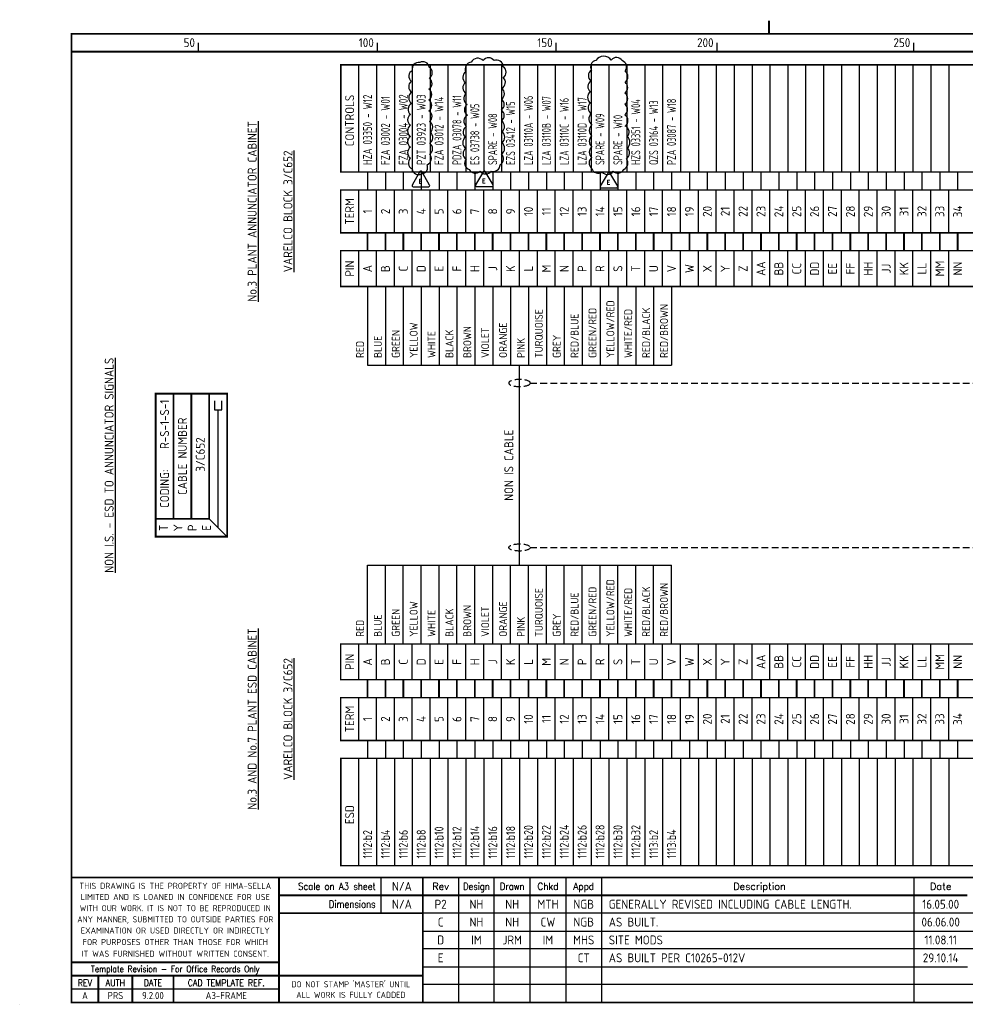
# Model space of a CAD drawing. Extents: x 0 to 408, y 0 to 275.
# Tile 1 of 2: x 0 to 264, y 0 to 275. Entities that reach past the tile are written whole.
import ezdxf
from ezdxf.enums import TextEntityAlignment as Align

# ---------------------------------------------------------------- set-up
doc = ezdxf.new("R2010")
doc.units = 0
doc.header["$LTSCALE"] = 0.25
doc.header["$MEASUREMENT"] = 0
doc.linetypes.add('HIDDEN', pattern=[0.375, 0.25, -0.125])
doc.layers.get('0').update_dxf_attribs({"color": 41, "linetype": 'CONTINUOUS'})
for name, color, linetype in [('00-DRG_FRAME', 12, 'CONTINUOUS'), ('04-OUTLINE', 6, 'CONTINUOUS'), ('203', 7, 'CONTINUOUS'), ('203-TEXT', 2, 'CONTINUOUS')]:
    doc.layers.add(name, color=color, linetype=linetype)
doc.styles.add('ISO', font='iso.shx', dxfattribs={"height": 2.5})
doc.styles.add('ROMAND', font='ROMAND')
doc.styles.add('ROMANS', font='romans.shx', dxfattribs={"width": 0.8})

# ---------------------------------------------------------------- blocks, each defined once
blk = doc.blocks.new('A3-REVA')
at = {"style": 'ISO'}
for tag, p in [('DESIGNED', (292, 31.75)), ('A', (117.7, 26.75)), ('DES', (127.7, 26.75)), ('DRN', (137.7, 26.75)), ('CHKD', (147.7, 26.75)), ('APPD', (157.7, 26.75)), ('DATE', (258, 26.75)), ('DRAWN', (292, 26.75)), ('CHECKED', (292, 21.75)), ('APPD', (292, 16.75)), ('DATE', (292, 11.75))]:
    blk.add_attdef(tag, text='', height=2.5, dxfattribs=at).set_placement(p, align=Align.CENTER)
blk.add_attdef('DESCRIPTION', (164.7, 26.75), '', height=2.5, dxfattribs=at)
blk = doc.blocks.new('A3-CONTRACT')
at = {"style": 'ISO'}
for tag, height, p in [('SCALE', 2.5, (106.86, 31.75)), ('DIMS', 2.5, (106.86, 26.75)), ('CONTRACT', 5, (342, 3)), ('CAD-REF', 2.5, (282, 1.75))]:
    blk.add_attdef(tag, text='', height=height, dxfattribs=at).set_placement(p, align=Align.CENTER)
for tag, p in [('TITLE_2', (303.75, 16.75)), ('TITLE_3', (303.5, 11.75))]:
    blk.add_attdef(tag, p, '', height=2.5, dxfattribs=at)
blk = doc.blocks.new('A3-REVB')
at = {"style": 'ISO'}
for tag, p in [('B', (117.7, 21.75)), ('DES', (127.7, 21.75)), ('DRN', (137.7, 21.75)), ('CHKD', (147.7, 21.75)), ('APPD', (157.7, 21.75)), ('DATE', (258, 21.75))]:
    blk.add_attdef(tag, text='', height=2.5, dxfattribs=at).set_placement(p, align=Align.CENTER)
blk.add_attdef('DESCRIPTION', (164.7, 21.75), '', height=2.5, dxfattribs=at)

msp = doc.modelspace()

# ---------------------------------------------------------------- linework, layer by layer
at = {"layer": '00-DRG_FRAME'}
for p, q in [((50, 266.5), (50, 269)), ((100, 266.5), (100, 269)), ((150, 266.5), (150, 269)), ((195, 266.5), (195, 269)), ((250, 266.5), (250, 269)), ((101.01, 35.5), (101.01, 25.5)), ((122.7, 35.5), (122.7, 0.5)), ((132.7, 0.5), (132.7, 35.5)), ((142.7, 0.5), (142.7, 35.5)), ((152.7, 35.5), (152.7, 0.5)), ((162.7, 35.5), (162.7, 0.5)), ((250, 35.5), (250, 0.5)), ((302, 25.5), (112.7, 25.5)), ((112.7, 20.5), (302, 20.5)), ((302, 15.5), (112.7, 15.5)), ((112.7, 10.5), (265, 10.5)), ((72.5, 4.25), (14.5, 4.25)), ((302, 5.5), (112.7, 5.5)), ((0, 0), (0, 0.03))]:
    msp.add_line(p, q, dxfattribs=at)
at = {"layer": '00-DRG_FRAME', "const_width": 0.5}
for points in [[(209.5, 271.5), (209.5, 275.18)], [(209.5, 271.5), (209.5, 275.18)], [(14.5, 266.5), (404.5, 266.5)], [(404.5, 35.5), (14.5, 35.5)], [(72.5, 0.5), (72.5, 35.5)], [(112.7, 0.5), (112.7, 35.5)], [(265, 30.5), (72.5, 30.5)], [(112.7, 25.5), (72.5, 25.5)], [(14.5, 11.75), (72.5, 11.75)], [(14.5, 8), (72.5, 8)], [(22, 0.5), (22, 8)], [(31.5, 0.5), (31.5, 8)], [(43, 0.5), (43, 8)], [(112.7, 8), (72.5, 8)]]:
    msp.add_lwpolyline(points, dxfattribs=at)
msp.add_lwpolyline([(14.5, 0.5), (404.5, 0.5), (404.5, 271.5), (14.5, 271.5)], close=True, dxfattribs=at)
at = {"layer": '04-OUTLINE'}
for points in [[(126.26, 263.53, 0.520567), (124.71, 260.88, 0.520567), (124.71, 260.88, 0.520567), (124.64, 257.85, 0.520567), (124.64, 257.85, 0.520567), (124.79, 254.74, 0.520567), (124.79, 254.74, 0.520567), (125.08, 251.72, 0.520567), (125.08, 251.72, 0.520567), (125.16, 248.69, 0.520567), (125.16, 248.69, 0.520567), (124.86, 245.59, 0.520567), (124.86, 245.59, 0.520567), (124.64, 242.56, 0.520567), (124.64, 242.56, 0.520567), (124.71, 239.45, 0.520567), (124.71, 239.45, 0.520567), (124.79, 236.43, 0.520567), (124.79, 236.43, 0.520567), (125.67, 233.55, 0.520567), (125.67, 233.55, 0.520567), (128.71, 233.1, 0.520567), (128.71, 233.1, 0.520567), (131.81, 233.1, 0.520567), (131.81, 233.1, 0.520567), (134.33, 234.87, 0.520567), (134.33, 234.87, 0.520567), (134.7, 237.9, 0.520567), (134.7, 237.9, 0.520567), (134.84, 241.01, 0.520567), (134.84, 241.01, 0.520567), (134.84, 244.11, 0.520567), (134.84, 244.11, 0.520567), (134.7, 247.14, 0.520567), (134.7, 247.14, 0.520567), (134.7, 250.16, 0.520567), (134.7, 250.16, 0.520567), (134.7, 253.19, 0.520567), (134.7, 253.19, 0.520567), (134.77, 256.22, 0.520567), (134.77, 256.22, 0.520567), (135.21, 259.25, 0.520567), (135.21, 259.25, 0.520567), (135.21, 262.28, 0.520567), (135.21, 262.28, 0.520567), (132.62, 263.98, 0.520567), (132.62, 263.98, 0.520567), (129.59, 263.98, 0.520567), (129.59, 263.98, 0.520567)], [(161.12, 264.06, 0.520567), (159.86, 261.32, 0.520567), (159.86, 261.32, 0.520567), (159.71, 258.3, 0.520567), (159.71, 258.3, 0.520567), (159.56, 255.27, 0.520567), (159.56, 255.27, 0.520567), (159.56, 252.16, 0.520567), (159.56, 252.16, 0.520567), (159.86, 249.14, 0.520567), (159.86, 249.14, 0.520567), (160.01, 245.96, 0.520567), (160.01, 245.96, 0.520567), (160.01, 242.93, 0.520567), (160.01, 242.93, 0.520567), (160.01, 239.9, 0.520567), (160.01, 239.9, 0.520567), (160.01, 236.87, 0.520567), (160.01, 236.87, 0.520567), (159.93, 233.85, 0.520567), (159.93, 233.85, 0.520567), (162.89, 232.81, 0.520567), (162.89, 232.81, 0.520567), (165.92, 233.03, 0.520567), (165.92, 233.03, 0.520567), (168.88, 233.55, 0.520567), (168.88, 233.55, 0.520567), (169.62, 236.51, 0.520567), (169.62, 236.51, 0.520567), (169.84, 239.61, 0.520567), (169.84, 239.61, 0.520567), (169.84, 242.64, 0.520567), (169.84, 242.64, 0.520567), (169.33, 245.66, 0.520567), (169.33, 245.66, 0.520567), (169.18, 248.77, 0.520567), (169.18, 248.77, 0.520567), (169.18, 251.8, 0.520567), (169.18, 251.8, 0.520567), (169.18, 254.9, 0.520567), (169.18, 254.9, 0.520567), (169.25, 257.93, 0.520567), (169.25, 257.93, 0.520567), (169.25, 261.03, 0.520567), (169.25, 261.03, 0.520567), (168.44, 263.98, 0.520567), (168.44, 263.98, 0.520567), (165.41, 264.13, 0.520567), (165.41, 264.13, 0.520567)], [(111.84, 263.46, 0.520567), (109.77, 261.24, 0.520567), (109.77, 261.24, 0.520567), (109.47, 258.21, 0.520567), (109.47, 258.21, 0.520567), (109.62, 255.18, 0.520567), (109.62, 255.18, 0.520567), (109.54, 252.01, 0.520567), (109.54, 252.01, 0.520567), (109.25, 248.91, 0.520567), (109.25, 248.91, 0.520567), (109.25, 245.88, 0.520567), (109.25, 245.88, 0.520567), (109.25, 242.77, 0.520567), (109.25, 242.77, 0.520567), (109.25, 239.75, 0.520567), (109.25, 239.75, 0.520567), (109.25, 236.72, 0.520567), (109.25, 236.72, 0.520567), (109.69, 233.69, 0.520567), (109.69, 233.69, 0.520567), (112.35, 232.29, 0.520567), (112.35, 232.29, 0.520567), (113.91, 234.87, 0.520567), (113.91, 234.87, 0.520567), (114.65, 237.83, 0.520567), (114.65, 237.83, 0.520567), (114.65, 240.85, 0.520567), (114.65, 240.85, 0.520567), (114.8, 243.88, 0.520567), (114.8, 243.88, 0.520567), (114.57, 246.91, 0.520567), (114.57, 246.91, 0.520567), (114.43, 249.94, 0.520567), (114.43, 249.94, 0.520567), (114.43, 252.97, 0.520567), (114.43, 252.97, 0.520567), (114.43, 256, 0.520567), (114.43, 256, 0.520567), (114.57, 259.02, 0.520567), (114.57, 259.02, 0.520567), (114.5, 262.13, 0.520567), (114.5, 262.13, 0.520567)], [(111.92, 232.92), (109.75, 229.17, 0.57735), (110.02, 228.7), (114.35, 228.7, 0.57735), (114.62, 229.17), (112.46, 232.92, 0.57735)], [(129.63, 232.97), (127.47, 229.22, 0.57735), (127.74, 228.75), (132.07, 228.75, 0.57735), (132.34, 229.22), (130.17, 232.97, 0.57735)], [(164.49, 232.6), (162.32, 228.85, 0.57735), (162.59, 228.39), (166.92, 228.39, 0.57735), (167.19, 228.85), (165.03, 232.6, 0.57735)]]:
    msp.add_lwpolyline(points, format="xyb", close=True, dxfattribs=at)
at = {"layer": '203'}
for p, q in [((89.75, 262.8), (89.75, 232.8)), ((94.75, 262.8), (94.75, 232.8)), ((99.75, 262.8), (99.75, 232.8)), ((104.75, 262.8), (104.75, 232.8)), ((109.75, 262.8), (109.75, 232.8)), ((114.75, 262.8), (114.75, 232.8)), ((119.75, 262.8), (119.75, 232.8)), ((124.75, 262.8), (124.75, 232.8)), ((129.75, 262.8), (129.75, 232.8)), ((134.75, 262.8), (134.75, 232.8)), ((139.75, 262.8), (139.75, 232.8)), ((144.75, 262.8), (144.75, 232.8)), ((149.75, 262.8), (149.75, 232.8)), ((154.75, 262.8), (154.75, 232.8)), ((159.75, 262.8), (159.75, 232.8)), ((164.75, 262.8), (164.75, 232.8)), ((169.75, 262.8), (169.75, 232.8)), ((174.75, 262.8), (174.75, 232.8)), ((179.75, 262.8), (179.75, 232.8)), ((184.75, 262.8), (184.75, 232.8)), ((189.75, 262.8), (189.75, 232.8)), ((194.75, 262.8), (194.75, 232.8)), ((199.75, 262.8), (199.75, 232.8)), ((204.75, 262.8), (204.75, 232.8)), ((209.75, 262.8), (209.75, 232.8)), ((214.75, 262.8), (214.75, 232.8)), ((219.75, 262.8), (219.75, 232.8)), ((224.75, 262.8), (224.75, 232.8)), ((229.75, 262.8), (229.75, 232.8)), ((234.75, 262.8), (234.75, 232.8)), ((239.75, 262.8), (239.75, 232.8)), ((244.75, 262.8), (244.75, 232.8)), ((249.75, 262.8), (249.75, 232.8)), ((254.75, 262.8), (254.75, 232.8)), ((259.75, 262.8), (259.75, 232.8)), ((97.25, 232.8), (97.25, 227.8)), ((102.25, 232.8), (102.25, 227.8)), ((107.25, 232.8), (107.25, 227.8)), ((112.25, 232.8), (112.25, 227.8)), ((117.25, 232.8), (117.25, 227.8)), ((122.25, 232.8), (122.25, 227.8)), ((127.25, 232.8), (127.25, 227.8)), ((132.25, 232.8), (132.25, 227.8)), ((137.25, 232.8), (137.25, 227.8)), ((142.25, 232.8), (142.25, 227.8)), ((147.25, 232.8), (147.25, 227.8)), ((152.25, 232.8), (152.25, 227.8)), ((157.25, 232.8), (157.25, 227.8)), ((162.25, 232.8), (162.25, 227.8)), ((167.25, 232.8), (167.25, 227.8)), ((172.25, 232.8), (172.25, 227.8)), ((177.25, 232.8), (177.25, 227.8)), ((182.25, 232.8), (182.25, 227.8)), ((187.25, 232.8), (187.25, 227.8)), ((192.25, 232.8), (192.25, 227.8)), ((197.25, 232.8), (197.25, 227.8)), ((202.25, 232.8), (202.25, 227.8)), ((207.25, 232.8), (207.25, 227.8)), ((212.25, 232.8), (212.25, 227.8)), ((217.25, 232.8), (217.25, 227.8)), ((222.25, 232.8), (222.25, 227.8)), ((227.25, 232.8), (227.25, 227.8)), ((232.25, 232.8), (232.25, 227.8)), ((237.25, 232.8), (237.25, 227.8)), ((242.25, 232.8), (242.25, 227.8)), ((247.25, 232.8), (247.25, 227.8)), ((252.25, 232.8), (252.25, 227.8)), ((257.25, 232.8), (257.25, 227.8)), ((262.25, 232.8), (262.25, 227.8)), ((89.75, 215.8), (89.75, 227.8)), ((94.75, 227.8), (94.75, 215.8)), ((99.75, 215.8), (99.75, 227.8)), ((104.75, 215.8), (104.75, 227.8)), ((109.75, 215.8), (109.75, 227.8)), ((114.75, 215.8), (114.75, 227.8)), ((119.75, 215.8), (119.75, 227.8)), ((124.75, 215.8), (124.75, 227.8)), ((129.75, 215.8), (129.75, 227.8)), ((134.75, 215.8), (134.75, 227.8)), ((139.75, 215.8), (139.75, 227.8)), ((144.75, 215.8), (144.75, 227.8)), ((149.75, 215.8), (149.75, 227.8)), ((154.75, 215.8), (154.75, 227.8)), ((159.75, 215.8), (159.75, 227.8)), ((164.75, 215.8), (164.75, 227.8)), ((169.75, 215.8), (169.75, 227.8)), ((174.75, 215.8), (174.75, 227.8)), ((179.75, 215.8), (179.75, 227.8)), ((184.75, 215.8), (184.75, 227.8)), ((189.75, 215.8), (189.75, 227.8)), ((194.75, 215.8), (194.75, 227.8)), ((199.75, 215.8), (199.75, 227.8)), ((204.75, 215.8), (204.75, 227.8)), ((209.75, 215.8), (209.75, 227.8)), ((214.75, 215.8), (214.75, 227.8)), ((219.75, 215.8), (219.75, 227.8)), ((224.75, 215.8), (224.75, 227.8)), ((229.75, 215.8), (229.75, 227.8)), ((234.75, 215.8), (234.75, 227.8)), ((239.75, 215.8), (239.75, 227.8)), ((244.75, 215.8), (244.75, 227.8)), ((249.75, 215.8), (249.75, 227.8)), ((254.75, 215.8), (254.75, 227.8)), ((259.75, 215.8), (259.75, 227.8)), ((89.75, 200.8), (89.75, 210.8)), ((94.75, 210.8), (94.75, 200.8)), ((99.75, 200.8), (99.75, 210.8)), ((104.75, 200.8), (104.75, 210.8)), ((109.75, 200.8), (109.75, 210.8)), ((114.75, 200.8), (114.75, 210.8)), ((119.75, 200.8), (119.75, 210.8)), ((124.75, 200.8), (124.75, 210.8)), ((129.75, 200.8), (129.75, 210.8)), ((134.75, 200.8), (134.75, 210.8)), ((139.75, 200.8), (139.75, 210.8)), ((144.75, 200.8), (144.75, 210.8)), ((149.75, 200.8), (149.75, 210.8)), ((154.75, 200.8), (154.75, 210.8)), ((159.75, 200.8), (159.75, 210.8)), ((164.75, 200.8), (164.75, 210.8)), ((169.75, 200.8), (169.75, 210.8)), ((174.75, 200.8), (174.75, 210.8)), ((179.75, 200.8), (179.75, 210.8)), ((184.75, 200.8), (184.75, 210.8)), ((189.75, 200.8), (189.75, 210.8)), ((194.75, 200.8), (194.75, 210.8)), ((199.75, 200.8), (199.75, 210.8)), ((204.75, 200.8), (204.75, 210.8)), ((209.75, 200.8), (209.75, 210.8)), ((214.75, 200.8), (214.75, 210.8)), ((219.75, 200.8), (219.75, 210.8)), ((224.75, 200.8), (224.75, 210.8)), ((229.75, 200.8), (229.75, 210.8)), ((234.75, 200.8), (234.75, 210.8)), ((239.75, 200.8), (239.75, 210.8)), ((244.75, 200.8), (244.75, 210.8)), ((249.75, 200.8), (249.75, 210.8)), ((254.75, 200.8), (254.75, 210.8)), ((259.75, 200.8), (259.75, 210.8)), ((97.25, 200.8), (97.25, 178.8)), ((102.25, 200.8), (102.25, 178.8)), ((107.25, 200.8), (107.25, 178.8)), ((112.25, 200.8), (112.25, 178.8)), ((117.25, 200.8), (117.25, 178.8)), ((122.25, 200.8), (122.25, 178.8)), ((127.25, 200.8), (127.25, 178.8)), ((132.25, 200.8), (132.25, 178.8)), ((137.25, 200.8), (137.25, 178.8)), ((142.25, 200.8), (142.25, 178.8)), ((147.25, 200.8), (147.25, 178.8)), ((152.25, 200.8), (152.25, 178.8)), ((157.25, 200.8), (157.25, 178.8)), ((162.25, 200.8), (162.25, 178.8)), ((167.25, 200.8), (167.25, 178.8)), ((172.25, 200.8), (172.25, 178.8)), ((177.25, 200.8), (177.25, 178.8)), ((182.25, 200.8), (182.25, 178.8)), ((97.25, 178.8), (182.25, 178.8)), ((139.75, 122.8), (139.75, 178.8)), ((54.5, 168.8), (54.5, 166.3)), ((56.5, 166.3), (56.5, 168.8)), ((54.5, 166.3), (56.5, 166.3)), ((55.5, 133.3), (55.5, 166.3)), ((58, 130.8), (53, 135.8)), ((97.25, 122.8), (182.25, 122.8)), ((97.25, 100.8), (97.25, 122.8)), ((102.25, 100.8), (102.25, 122.8)), ((107.25, 100.8), (107.25, 122.8)), ((112.25, 100.8), (112.25, 122.8)), ((117.25, 100.8), (117.25, 122.8)), ((122.25, 100.8), (122.25, 122.8)), ((127.25, 100.8), (127.25, 122.8)), ((132.25, 100.8), (132.25, 122.8)), ((137.25, 100.8), (137.25, 122.8)), ((142.25, 100.8), (142.25, 122.8)), ((147.25, 100.8), (147.25, 122.8)), ((152.25, 100.8), (152.25, 122.8)), ((157.25, 100.8), (157.25, 122.8)), ((162.25, 100.8), (162.25, 122.8)), ((167.25, 100.8), (167.25, 122.8)), ((172.25, 100.8), (172.25, 122.8)), ((177.25, 100.8), (177.25, 122.8)), ((182.25, 100.8), (182.25, 122.8)), ((89.75, 90.8), (89.75, 100.8)), ((94.75, 100.8), (94.75, 90.8)), ((99.75, 90.8), (99.75, 100.8)), ((104.75, 90.8), (104.75, 100.8)), ((109.75, 90.8), (109.75, 100.8)), ((114.75, 90.8), (114.75, 100.8)), ((119.75, 90.8), (119.75, 100.8)), ((124.75, 90.8), (124.75, 100.8)), ((129.75, 90.8), (129.75, 100.8)), ((134.75, 90.8), (134.75, 100.8)), ((139.75, 90.8), (139.75, 100.8)), ((144.75, 90.8), (144.75, 100.8)), ((149.75, 90.8), (149.75, 100.8)), ((154.75, 90.8), (154.75, 100.8)), ((159.75, 90.8), (159.75, 100.8)), ((164.75, 90.8), (164.75, 100.8)), ((169.75, 90.8), (169.75, 100.8)), ((174.75, 90.8), (174.75, 100.8)), ((179.75, 90.8), (179.75, 100.8)), ((184.75, 90.8), (184.75, 100.8)), ((189.75, 90.8), (189.75, 100.8)), ((194.75, 90.8), (194.75, 100.8)), ((199.75, 90.8), (199.75, 100.8)), ((204.75, 90.8), (204.75, 100.8)), ((209.75, 90.8), (209.75, 100.8)), ((214.75, 90.8), (214.75, 100.8)), ((219.75, 90.8), (219.75, 100.8)), ((224.75, 90.8), (224.75, 100.8)), ((229.75, 90.8), (229.75, 100.8)), ((234.75, 90.8), (234.75, 100.8)), ((239.75, 90.8), (239.75, 100.8)), ((244.75, 90.8), (244.75, 100.8)), ((249.75, 90.8), (249.75, 100.8)), ((254.75, 90.8), (254.75, 100.8)), ((259.75, 90.8), (259.75, 100.8)), ((99.75, 73.8), (99.75, 85.8)), ((104.75, 73.8), (104.75, 85.8)), ((109.75, 73.8), (109.75, 85.8)), ((114.75, 73.8), (114.75, 85.8)), ((119.75, 73.8), (119.75, 85.8)), ((124.75, 73.8), (124.75, 85.8)), ((129.75, 73.8), (129.75, 85.8)), ((134.75, 73.8), (134.75, 85.8)), ((139.75, 73.8), (139.75, 85.8)), ((144.75, 73.8), (144.75, 85.8)), ((149.75, 73.8), (149.75, 85.8)), ((154.75, 73.8), (154.75, 85.8)), ((159.75, 73.8), (159.75, 85.8)), ((164.75, 73.8), (164.75, 85.8)), ((169.75, 73.8), (169.75, 85.8)), ((174.75, 73.8), (174.75, 85.8)), ((179.75, 73.8), (179.75, 85.8)), ((184.75, 73.8), (184.75, 85.8)), ((189.75, 73.8), (189.75, 85.8)), ((194.75, 73.8), (194.75, 85.8)), ((199.75, 73.8), (199.75, 85.8)), ((204.75, 73.8), (204.75, 85.8)), ((209.75, 73.8), (209.75, 85.8)), ((214.75, 73.8), (214.75, 85.8)), ((219.75, 73.8), (219.75, 85.8)), ((224.75, 73.8), (224.75, 85.8)), ((229.75, 73.8), (229.75, 85.8)), ((234.75, 73.8), (234.75, 85.8)), ((239.75, 73.8), (239.75, 85.8)), ((244.75, 73.8), (244.75, 85.8)), ((249.75, 73.8), (249.75, 85.8)), ((254.75, 73.8), (254.75, 85.8)), ((259.75, 73.8), (259.75, 85.8)), ((97.25, 73.8), (97.25, 68.8)), ((102.25, 73.8), (102.25, 68.8)), ((107.25, 73.8), (107.25, 68.8)), ((112.25, 73.8), (112.25, 68.8)), ((117.25, 73.8), (117.25, 68.8)), ((122.25, 73.8), (122.25, 68.8)), ((127.25, 73.8), (127.25, 68.8)), ((132.25, 73.8), (132.25, 68.8)), ((137.25, 73.8), (137.25, 68.8)), ((142.25, 73.8), (142.25, 68.8)), ((147.25, 73.8), (147.25, 68.8)), ((152.25, 73.8), (152.25, 68.8)), ((157.25, 73.8), (157.25, 68.8)), ((162.25, 73.8), (162.25, 68.8)), ((167.25, 73.8), (167.25, 68.8)), ((172.25, 73.8), (172.25, 68.8)), ((177.25, 73.8), (177.25, 68.8)), ((182.25, 73.8), (182.25, 68.8)), ((187.25, 73.8), (187.25, 68.8)), ((192.25, 73.8), (192.25, 68.8)), ((197.25, 73.8), (197.25, 68.8)), ((202.25, 73.8), (202.25, 68.8)), ((207.25, 73.8), (207.25, 68.8)), ((212.25, 73.8), (212.25, 68.8)), ((217.25, 73.8), (217.25, 68.8)), ((222.25, 73.8), (222.25, 68.8)), ((227.25, 73.8), (227.25, 68.8)), ((232.25, 73.8), (232.25, 68.8)), ((237.25, 73.8), (237.25, 68.8)), ((242.25, 73.8), (242.25, 68.8)), ((247.25, 73.8), (247.25, 68.8)), ((252.25, 73.8), (252.25, 68.8)), ((257.25, 73.8), (257.25, 68.8)), ((262.25, 73.8), (262.25, 68.8)), ((89.75, 68.8), (89.75, 38.8)), ((94.75, 68.8), (94.75, 38.8)), ((99.75, 68.8), (99.75, 38.8)), ((104.75, 68.8), (104.75, 38.8)), ((109.75, 68.8), (109.75, 38.8)), ((114.75, 68.8), (114.75, 38.8)), ((119.75, 68.8), (119.75, 38.8)), ((124.75, 68.8), (124.75, 38.8)), ((129.75, 68.8), (129.75, 38.8)), ((134.75, 68.8), (134.75, 38.8)), ((139.75, 68.8), (139.75, 38.8)), ((144.75, 68.8), (144.75, 38.8)), ((149.75, 68.8), (149.75, 38.8)), ((154.75, 68.8), (154.75, 38.8)), ((159.75, 68.8), (159.75, 38.8)), ((164.75, 68.8), (164.75, 38.8)), ((169.75, 68.8), (169.75, 38.8)), ((174.75, 68.8), (174.75, 38.8)), ((179.75, 68.8), (179.75, 38.8)), ((184.75, 68.8), (184.75, 38.8)), ((189.75, 68.8), (189.75, 38.8)), ((194.75, 68.8), (194.75, 38.8)), ((199.75, 68.8), (199.75, 38.8)), ((204.75, 68.8), (204.75, 38.8)), ((209.75, 68.8), (209.75, 38.8)), ((214.75, 68.8), (214.75, 38.8)), ((219.75, 68.8), (219.75, 38.8)), ((224.75, 68.8), (224.75, 38.8)), ((229.75, 68.8), (229.75, 38.8)), ((234.75, 68.8), (234.75, 38.8)), ((239.75, 68.8), (239.75, 38.8)), ((244.75, 68.8), (244.75, 38.8)), ((249.75, 68.8), (249.75, 38.8)), ((254.75, 68.8), (254.75, 38.8)), ((259.75, 68.8), (259.75, 38.8))]:
    msp.add_line(p, q, dxfattribs=at)
at = {"layer": '203', "color": 3, "linetype": 'HIDDEN', "ltscale": 30}
for p, q in [((142.75, 173.8), (282.25, 173.8)), ((142.75, 127.8), (282.25, 127.8))]:
    msp.add_line(p, q, dxfattribs=at)
at = {"layer": '203'}
for points, const_width in [([(89.75, 262.8), (89.75, 232.8), (284.75, 232.8), (284.75, 262.8), (89.75, 262.8)], 0.4), ([(94.75, 232.8), (94.75, 262.8)], 0.4), ([(89.75, 227.8), (89.75, 215.8), (284.75, 215.8), (284.75, 227.8), (89.75, 227.8)], 0.4), ([(94.75, 215.8), (94.75, 227.8)], 0.4), ([(97.25, 210.8), (97.25, 215.8)], 0.5), ([(102.25, 210.8), (102.25, 215.8)], 0.5), ([(107.25, 210.8), (107.25, 215.8)], 0.5), ([(112.25, 210.8), (112.25, 215.8)], 0.5), ([(117.25, 210.8), (117.25, 215.8)], 0.5), ([(122.25, 210.8), (122.25, 215.8)], 0.5), ([(127.25, 210.8), (127.25, 215.8)], 0.5), ([(132.25, 210.8), (132.25, 215.8)], 0.5), ([(137.25, 210.8), (137.25, 215.8)], 0.5), ([(142.25, 210.8), (142.25, 215.8)], 0.5), ([(147.25, 210.8), (147.25, 215.8)], 0.5), ([(152.25, 210.8), (152.25, 215.8)], 0.5), ([(157.25, 210.8), (157.25, 215.8)], 0.5), ([(162.25, 210.8), (162.25, 215.8)], 0.5), ([(167.25, 210.8), (167.25, 215.8)], 0.5), ([(172.25, 210.8), (172.25, 215.8)], 0.5), ([(177.25, 210.8), (177.25, 215.8)], 0.5), ([(182.25, 210.8), (182.25, 215.8)], 0.5), ([(187.25, 210.8), (187.25, 215.8)], 0.5), ([(192.25, 210.8), (192.25, 215.8)], 0.5), ([(197.25, 210.8), (197.25, 215.8)], 0.5), ([(202.25, 210.8), (202.25, 215.8)], 0.5), ([(207.25, 210.8), (207.25, 215.8)], 0.5), ([(212.25, 210.8), (212.25, 215.8)], 0.5), ([(217.25, 210.8), (217.25, 215.8)], 0.5), ([(222.25, 210.8), (222.25, 215.8)], 0.5), ([(227.25, 210.8), (227.25, 215.8)], 0.5), ([(232.25, 210.8), (232.25, 215.8)], 0.5), ([(237.25, 210.8), (237.25, 215.8)], 0.5), ([(242.25, 210.8), (242.25, 215.8)], 0.5), ([(247.25, 210.8), (247.25, 215.8)], 0.5), ([(252.25, 210.8), (252.25, 215.8)], 0.5), ([(257.25, 210.8), (257.25, 215.8)], 0.5), ([(262.25, 210.8), (262.25, 215.8)], 0.5), ([(89.75, 210.8), (89.75, 200.8), (284.75, 200.8), (284.75, 210.8), (89.75, 210.8)], 0.4), ([(94.75, 200.8), (94.75, 210.8)], 0.4), ([(38, 135.8), (53, 135.8), (53, 170.8)], 0.5), ([(43, 170.8), (43, 135.8)], 0.5), ([(48, 135.8), (48, 170.8)], 0.5), ([(89.75, 100.8), (89.75, 90.8), (284.75, 90.8), (284.75, 100.8), (89.75, 100.8)], 0.4), ([(94.75, 90.8), (94.75, 100.8)], 0.4), ([(97.25, 85.8), (97.25, 90.8)], 0.5), ([(102.25, 85.8), (102.25, 90.8)], 0.5), ([(107.25, 85.8), (107.25, 90.8)], 0.5), ([(112.25, 85.8), (112.25, 90.8)], 0.5), ([(117.25, 85.8), (117.25, 90.8)], 0.5), ([(122.25, 85.8), (122.25, 90.8)], 0.5), ([(127.25, 85.8), (127.25, 90.8)], 0.5), ([(132.25, 85.8), (132.25, 90.8)], 0.5), ([(137.25, 85.8), (137.25, 90.8)], 0.5), ([(142.25, 85.8), (142.25, 90.8)], 0.5), ([(147.25, 85.8), (147.25, 90.8)], 0.5), ([(152.25, 85.8), (152.25, 90.8)], 0.5), ([(157.25, 85.8), (157.25, 90.8)], 0.5), ([(162.25, 85.8), (162.25, 90.8)], 0.5), ([(167.25, 85.8), (167.25, 90.8)], 0.5), ([(172.25, 85.8), (172.25, 90.8)], 0.5), ([(177.25, 85.8), (177.25, 90.8)], 0.5), ([(182.25, 85.8), (182.25, 90.8)], 0.5), ([(187.25, 85.8), (187.25, 90.8)], 0.5), ([(192.25, 85.8), (192.25, 90.8)], 0.5), ([(197.25, 85.8), (197.25, 90.8)], 0.5), ([(202.25, 85.8), (202.25, 90.8)], 0.5), ([(207.25, 85.8), (207.25, 90.8)], 0.5), ([(212.25, 85.8), (212.25, 90.8)], 0.5), ([(217.25, 85.8), (217.25, 90.8)], 0.5), ([(222.25, 85.8), (222.25, 90.8)], 0.5), ([(227.25, 85.8), (227.25, 90.8)], 0.5), ([(232.25, 85.8), (232.25, 90.8)], 0.5), ([(237.25, 85.8), (237.25, 90.8)], 0.5), ([(237.25, 85.8), (237.25, 90.8)], 0.5), ([(242.25, 85.8), (242.25, 90.8)], 0.5), ([(247.25, 85.8), (247.25, 90.8)], 0.5), ([(252.25, 85.8), (252.25, 90.8)], 0.5), ([(257.25, 85.8), (257.25, 90.8)], 0.5), ([(262.25, 85.8), (262.25, 90.8)], 0.5), ([(89.75, 85.8), (89.75, 73.8), (284.75, 73.8), (284.75, 85.8), (89.75, 85.8)], 0.4), ([(94.75, 73.8), (94.75, 85.8)], 0.4), ([(89.75, 68.8), (89.75, 38.8), (284.75, 38.8), (284.75, 68.8), (89.75, 68.8)], 0.4), ([(94.75, 38.8), (94.75, 68.8)], 0.4)]:
    msp.add_lwpolyline(points, dxfattribs=dict(at, const_width=const_width))
at = {"layer": '203', "const_width": 0.5}
msp.add_lwpolyline([(58, 130.8), (58, 170.8), (38, 170.8), (38, 130.8)], close=True, dxfattribs=at)
at = {"layer": '203', "color": 3, "linetype": 'HIDDEN', "ltscale": 30, "extrusion": (0, 0, -1)}
msp.add_ellipse((139.75, 173.8), major_axis=(3, 0), ratio=0.333333, dxfattribs=at)
at = {"layer": '203', "color": 3, "linetype": 'HIDDEN', "ltscale": 30}
msp.add_ellipse((139.75, 127.8), major_axis=(3, 0), ratio=0.333333, dxfattribs=at)

# ---------------------------------------------------------------- block references
ref = msp.add_blockref('A3-CONTRACT', (0, 0))
ref.add_attrib('SCALE', 'N/A', dxfattribs={"height": 2.5, "style": 'ISO'}).set_placement((106.86, 31.75), align=Align.CENTER)
ref.add_attrib('DIMS', 'N/A', dxfattribs={"height": 2.5, "style": 'ISO'}).set_placement((106.86, 26.75), align=Align.CENTER)
ref.add_attrib('CAD-REF', '10265-P3-SCHEDULE#NH01', dxfattribs={"height": 2, "style": 'ISO'}).set_placement((283.48, 1.75), align=Align.CENTER)
ref.add_attrib('TITLE_2', 'ICI SYNETIX ESD SYSTEM - No.3 AND No.7 PLANTS', (303.75, 16.75), dxfattribs={"height": 2.5, "style": 'ISO'})
ref.add_attrib('TITLE_3', 'FISHER-ROSEMOUNT - P.O. No. 99003994', (303.5, 11.75), dxfattribs={"height": 2.5, "style": 'ISO'})
ref.add_attrib('CONTRACT', 'C10265H/P3', dxfattribs={"height": 5, "style": 'ISO'}).set_placement((342, 3), align=Align.CENTER)
at = {"layer": '203-TEXT'}
ref = msp.add_blockref('A3-REVA', (0, 0), dxfattribs=at)
ref.add_attrib('DESIGNED', 'NH', dxfattribs={"layer": '0', "height": 2.5, "style": 'ISO'}).set_placement((292, 31.75), align=Align.CENTER)
ref.add_attrib('DRAWN', 'NH', dxfattribs={"layer": '0', "height": 2.5, "style": 'ISO'}).set_placement((292, 26.75), align=Align.CENTER)
ref.add_attrib('CHECKED', 'CW', dxfattribs={"layer": '0', "height": 2.5, "style": 'ISO'}).set_placement((292, 21.75), align=Align.CENTER)
ref.add_attrib('APPD', 'NGB', dxfattribs={"layer": '0', "height": 2.5, "style": 'ISO'}).set_placement((292, 16.75), align=Align.CENTER)
ref.add_attrib('A', 'P2', dxfattribs={"layer": '0', "height": 2.5, "style": 'ISO'}).set_placement((117.7, 26.75), align=Align.CENTER)
ref.add_attrib('DES', 'NH', dxfattribs={"layer": '0', "height": 2.5, "style": 'ISO'}).set_placement((127.7, 26.75), align=Align.CENTER)
ref.add_attrib('DRN', 'NH', dxfattribs={"layer": '0', "height": 2.5, "style": 'ISO'}).set_placement((137.7, 26.75), align=Align.CENTER)
ref.add_attrib('CHKD', 'MTH', dxfattribs={"layer": '0', "height": 2.5, "style": 'ISO'}).set_placement((147.7, 26.75), align=Align.CENTER)
ref.add_attrib('APPD', 'NGB', dxfattribs={"layer": '0', "height": 2.5, "style": 'ISO'}).set_placement((157.7, 26.75), align=Align.CENTER)
ref.add_attrib('DESCRIPTION', 'GENERALLY REVISED INCLUDING CABLE LENGTH.', (164.7, 26.75), dxfattribs={"layer": '0', "height": 2.5, "style": 'ISO'})
ref.add_attrib('DATE', '16.05.00', dxfattribs={"layer": '0', "height": 2.5, "style": 'ISO'}).set_placement((257.5, 26.75), align=Align.CENTER)
ref.add_attrib('DATE', '05.04.00', dxfattribs={"layer": '0', "height": 2.5, "style": 'ISO'}).set_placement((292, 11.75), align=Align.CENTER)
ref = msp.add_blockref('A3-REVB', (0, 0), dxfattribs=at)
ref.add_attrib('B', 'C', dxfattribs={"layer": '0', "height": 2.5, "style": 'ISO'}).set_placement((117.7, 21.75), align=Align.CENTER)
ref.add_attrib('DES', 'NH', dxfattribs={"layer": '0', "height": 2.5, "style": 'ISO'}).set_placement((127.7, 21.75), align=Align.CENTER)
ref.add_attrib('DRN', 'NH', dxfattribs={"layer": '0', "height": 2.5, "style": 'ISO'}).set_placement((137.7, 21.75), align=Align.CENTER)
ref.add_attrib('CHKD', 'CW', dxfattribs={"layer": '0', "height": 2.5, "style": 'ISO'}).set_placement((147.7, 21.75), align=Align.CENTER)
ref.add_attrib('APPD', 'NGB', dxfattribs={"layer": '0', "height": 2.5, "style": 'ISO'}).set_placement((157.7, 21.75), align=Align.CENTER)
ref.add_attrib('DESCRIPTION', 'AS BUILT.', (164.7, 21.75), dxfattribs={"layer": '0', "height": 2.5, "style": 'ISO'})
ref.add_attrib('DATE', '06.06.00', dxfattribs={"layer": '0', "height": 2.5, "style": 'ISO'}).set_placement((257.5, 21.75), align=Align.CENTER)
ref = msp.add_blockref('A3-REVB', (0, -5), dxfattribs=at)
ref.add_attrib('B', 'D', dxfattribs={"layer": '0', "height": 2.5, "style": 'ISO'}).set_placement((117.7, 16.75), align=Align.CENTER)
ref.add_attrib('DES', 'IM', dxfattribs={"layer": '0', "height": 2.5, "style": 'ISO'}).set_placement((127.7, 16.75), align=Align.CENTER)
ref.add_attrib('DRN', 'JRM', dxfattribs={"layer": '0', "height": 2.5, "style": 'ISO'}).set_placement((137.7, 16.75), align=Align.CENTER)
ref.add_attrib('CHKD', 'IM', dxfattribs={"layer": '0', "height": 2.5, "style": 'ISO'}).set_placement((147.7, 16.75), align=Align.CENTER)
ref.add_attrib('APPD', 'MHS', dxfattribs={"layer": '0', "height": 2.5, "style": 'ISO'}).set_placement((157.7, 16.75), align=Align.CENTER)
ref.add_attrib('DESCRIPTION', 'SITE MODS', (164.7, 16.75), dxfattribs={"layer": '0', "height": 2.5, "style": 'ISO'})
ref.add_attrib('DATE', '11.08.11', dxfattribs={"layer": '0', "height": 2.5, "style": 'ISO'}).set_placement((257.5, 16.75), align=Align.CENTER)
ref = msp.add_blockref('A3-REVB', (0, -10), dxfattribs=at)
ref.add_attrib('B', 'E', dxfattribs={"layer": '0', "height": 2.5, "style": 'ISO'}).set_placement((117.7, 11.75), align=Align.CENTER)
ref.add_attrib('APPD', 'CT', dxfattribs={"layer": '0', "height": 2.5, "style": 'ISO'}).set_placement((157.7, 11.75), align=Align.CENTER)
ref.add_attrib('DESCRIPTION', 'AS BUILT PER C10265-012V', (164.7, 11.75), dxfattribs={"layer": '0', "height": 2.5, "style": 'ISO'})
ref.add_attrib('DATE', '29.10.14', dxfattribs={"layer": '0', "height": 2.5, "style": 'ISO'}).set_placement((257.5, 11.75), align=Align.CENTER)

# ---------------------------------------------------------------- texts
at = {"layer": '00-DRG_FRAME', "style": 'ISO'}
for s, p in [('50', (49, 267.75)), ('100', (99, 267.75)), ('150', (149, 267.75)), ('200', (194, 267.75)), ('250', (249, 267.75))]:
    msp.add_text(s, height=2.5, dxfattribs=at).set_placement(p, align=Align.RIGHT)
at = {"layer": '00-DRG_FRAME', "color": 3, "style": 'ISO'}
for s, width, p in [('THIS DRAWING IS THE PROPERTY OF HIMA-SELLA', 0.9, (43.5, 33.14)), ("DO NOT STAMP 'MASTER' UNTIL", 0.95, (92.6, 5.77))]:
    msp.add_text(s, height=1.7, dxfattribs=dict(at, width=width)).set_placement(p, align=Align.MIDDLE)
at = {"layer": '00-DRG_FRAME', "color": 4, "style": 'ROMAND', "width": 0.87}
for s, p in [('Scale on A3 sheet', (99.54, 32)), ('Dimensions', (99.54, 27.01))]:
    msp.add_text(s, height=2, dxfattribs=at).set_placement(p, align=Align.RIGHT)
at = {"layer": '00-DRG_FRAME', "color": 4, "style": 'ROMAND'}
for s, p in [('Rev', (117.7, 32)), ('Description', (206.85, 32)), ('Date', (257.5, 32))]:
    msp.add_text(s, height=2, dxfattribs=at).set_placement(p, align=Align.CENTER)
for s, width, p in [('Design', 0.85, (127.7, 32)), ('Drawn', 0.85, (137.7, 32)), ('Chkd', 0.9, (147.7, 32)), ('Appd', 0.9, (157.7, 32))]:
    msp.add_text(s, height=2, dxfattribs=dict(at, width=width)).set_placement(p, align=Align.CENTER)
at = {"layer": '00-DRG_FRAME', "color": 3, "style": 'ISO'}
for s, width, p in [('LIMITED AND IS LOANED IN CONFIDENCE FOR USE', 0.9, (43.5, 30.02)), ('WITH OUR WORK. IT IS NOT TO BE REPRODUCED IN', 0.87, (43.5, 26.89)), ('ANY MANNER, SUBMITTED TO OUTSIDE PARTIES FOR', 0.87, (43.5, 23.76)), ('EXAMINATION OR USED DIRECTLY OR INDIRECTLY', 0.9, (43.5, 20.64)), ('FOR PURPOSES OTHER THAN THOSE FOR WHICH', 0.9, (43.5, 17.41)), ('IT WAS FURNISHED WITHOUT WRITTEN CONSENT.', 0.9, (43.5, 14.16))]:
    msp.add_text(s, height=1.7, dxfattribs=dict(at, width=width)).set_placement(p, align=Align.MIDDLE_CENTER)
at = {"layer": '00-DRG_FRAME', "color": 4, "style": 'ROMAND'}
for s, width, p in [('Template Revision - For Office Records Only', 0.85, (43.5, 9.62)), ('REV', 0.9, (18.25, 6)), ('AUTH', 0.9, (26.75, 6)), ('DATE', 0.9, (37.25, 6)), ('CAD TEMPLATE REF.', 0.9, (57.75, 6))]:
    msp.add_text(s, height=1.8, dxfattribs=dict(at, width=width)).set_placement(p, align=Align.MIDDLE)
at = {"layer": '00-DRG_FRAME', "color": 41, "style": 'ISO'}
for s, p in [('A', (18.25, 1.45)), ('PRS', (26.75, 1.45)), ('9.2.00', (37.25, 1.45)), ('A3-FRAME', (57.75, 1.45))]:
    msp.add_text(s, height=2, dxfattribs=at).set_placement(p, align=Align.CENTER)
at = {"layer": '00-DRG_FRAME', "color": 3, "style": 'ISO'}
msp.add_text('ALL WORK IS FULLY CADDED', height=1.7, dxfattribs=at).set_placement((92.6, 2.64), align=Align.MIDDLE_CENTER)
at = {"layer": '04-OUTLINE', "style": 'ROMANS', "width": 0.95}
for p in [(112.08, 230.24), (129.8, 230.29), (164.65, 229.93)]:
    msp.add_text('E', height=1.21, dxfattribs=at).set_placement(p, align=Align.MIDDLE)
at = {"layer": '203-TEXT', "style": 'ISO'}
for s, p in [('CONTROLS', (92.25, 247.22)), ('%%UNo.3 PLANT ANNUNCIATOR CABINET', (65, 221.8)), ('%%UVARELCO BLOCK 3/C652', (75, 221.8)), ('PIN', (92.25, 205.8)), ('%%UNON I.S. - ESD TO ANNUNCIATOR SIGNALS', (25, 150.8)), ('NON IS CABLE', (136.75, 150.8)), ('%%UNo.3 AND No.7 PLANT ESD CABINET', (65, 79.8)), ('%%UVARELCO BLOCK 3/C652', (75, 79.8)), ('PIN', (92.25, 95.8)), ('ESD', (92.25, 53.05))]:
    msp.add_text(s, height=2.5, rotation=90, dxfattribs=at).set_placement(p, align=Align.MIDDLE)
for s, width, p in [('HZA 03350 - W12', 0.8, (98.5, 234.8)), ('FZA 03002 - W01', 0.8, (103.5, 234.8)), ('FZA 03004 - W02', 0.8, (108.5, 234.8)), ('PZT 03923 - W03', 0.8, (113.5, 234.8)), ('FZA 03012 - W14', 0.8, (118.5, 234.8)), ('PDZA 03078 - W11', 0.75, (123.5, 234.8)), ('EZS 03412 - W15', 0.75, (138.5, 234.8)), ('LZA 03110A - W06', 0.75, (143.5, 234.8)), ('LZA 03110B - W07', 0.75, (148.5, 234.8)), ('LZA 03110C - W16', 0.75, (153.5, 234.8)), ('LZA 03110D - W17', 0.75, (158.5, 234.8)), ('HZS 03351 - W04', 0.75, (173.5, 234.8)), ('QZS 03164 - W13', 0.75, (178.5, 234.8)), ('PZA 03087 - W18', 0.75, (183.5, 234.8)), ('ES 03738 - W05', 0.75, (128.5, 234.8)), ('SPARE - W08', 0.75, (133.5, 234.8)), ('SPARE - W09', 0.75, (163.5, 234.8)), ('SPARE - W10', 0.75, (168.5, 234.8)), ('1112:b10', 0.9, (118.5, 40.8)), ('1112:b12', 0.9, (123.5, 40.8)), ('1112:b14', 0.9, (128.5, 40.8)), ('1112:b16', 0.9, (133.5, 40.8)), ('1112:b18', 0.9, (138.5, 40.8)), ('1112:b20', 0.9, (143.5, 40.8)), ('1112:b22', 0.9, (148.5, 40.8)), ('1112:b24', 0.9, (153.5, 40.8)), ('1112:b26', 0.9, (158.5, 40.8)), ('1112:b28', 0.9, (163.5, 40.8)), ('1112:b30', 0.9, (168.5, 40.8)), ('1112:b32', 0.9, (173.5, 40.8)), ('1112:b2', 0.9, (98.5, 40.8)), ('1112:b4', 0.9, (103.5, 40.8)), ('1112:b6', 0.9, (108.5, 40.8)), ('1112:b8', 0.9, (113.5, 40.8)), ('1113:b2', 0.9, (178.5, 40.8)), ('1113:b4', 0.9, (183.5, 40.8))]:
    msp.add_text(s, height=2.5, rotation=90, dxfattribs=dict(at, width=width)).set_placement(p)
for s, p in [('TERM', (92.25, 221.8)), ('10', (142.25, 221.8)), ('11', (147.25, 221.8)), ('12', (152.25, 221.8)), ('13', (157.25, 221.8)), ('14', (162.25, 221.8)), ('15', (167.25, 221.8)), ('16', (172.25, 221.8)), ('17', (177.25, 221.8)), ('18', (182.25, 221.8)), ('19', (187.25, 221.8)), ('1', (97.25, 221.8)), ('2', (102.25, 221.8)), ('3', (107.25, 221.8)), ('4', (112.25, 221.8)), ('5', (117.25, 221.8)), ('6', (122.25, 221.8)), ('7', (127.25, 221.8)), ('8', (132.25, 221.8)), ('9', (137.25, 221.8)), ('A', (97.25, 205.8)), ('B', (102.25, 205.8)), ('C', (107.25, 205.8)), ('D', (112.25, 205.8)), ('E', (117.25, 205.8)), ('F', (122.25, 205.8)), ('H', (127.25, 205.8)), ('K', (137.25, 205.8)), ('L', (142.25, 205.8)), ('M', (147.25, 205.8)), ('N', (152.25, 205.8)), ('P', (157.25, 205.8)), ('R', (162.25, 205.8)), ('S', (167.25, 205.8)), ('T', (172.25, 205.8)), ('U', (177.25, 205.8)), ('V', (182.25, 205.8)), ('W', (187.25, 205.8)), ('J', (132.25, 205.8)), ('CABLE NUMBER', (45.5, 153.3)), ('T', (40.25, 133.3)), ('Y', (44.25, 133.3)), ('P', (48.25, 133.3)), ('E', (52.25, 133.3)), ('A', (97.25, 95.8)), ('B', (102.25, 95.8)), ('C', (107.25, 95.8)), ('D', (112.25, 95.8)), ('E', (117.25, 95.8)), ('F', (122.25, 95.8)), ('H', (127.25, 95.8)), ('K', (137.25, 95.8)), ('L', (142.25, 95.8)), ('M', (147.25, 95.8)), ('N', (152.25, 95.8)), ('P', (157.25, 95.8)), ('R', (162.25, 95.8)), ('S', (167.25, 95.8)), ('T', (172.25, 95.8)), ('U', (177.25, 95.8)), ('V', (182.25, 95.8)), ('W', (187.25, 95.8)), ('J', (132.25, 95.8)), ('TERM', (92.25, 79.8)), ('1', (97.25, 79.8)), ('2', (102.25, 79.8)), ('3', (107.25, 79.8)), ('4', (112.25, 79.8)), ('5', (117.25, 79.8)), ('6', (122.25, 79.8)), ('7', (127.25, 79.8)), ('8', (132.25, 79.8)), ('9', (137.25, 79.8)), ('10', (142.25, 79.8)), ('11', (147.25, 79.8)), ('12', (152.25, 79.8)), ('13', (157.25, 79.8)), ('14', (162.25, 79.8)), ('15', (167.25, 79.8)), ('16', (172.25, 79.8)), ('17', (177.25, 79.8)), ('18', (182.25, 79.8)), ('19', (187.25, 79.8))]:
    msp.add_text(s, height=2.5, rotation=90, dxfattribs=at).set_placement(p, align=Align.MIDDLE_CENTER)
for s, p in [('20', (193.5, 221.8)), ('21', (198.5, 221.8)), ('22', (203.5, 221.8)), ('23', (208.5, 221.8)), ('24', (213.5, 221.8)), ('25', (218.5, 221.8)), ('26', (223.5, 221.8)), ('27', (228.5, 221.8)), ('28', (233.5, 221.8)), ('29', (238.5, 221.8)), ('30', (243.5, 221.8)), ('31', (248.5, 221.8)), ('32', (253.5, 221.8)), ('33', (258.5, 221.8)), ('34', (263.5, 221.8)), ('X', (193.5, 205.8)), ('Y', (198.5, 205.8)), ('Z', (203.5, 205.8)), ('AA', (208.5, 205.8)), ('BB', (213.5, 205.8)), ('CC', (218.5, 205.8)), ('DD', (223.5, 205.8)), ('EE', (228.5, 205.8)), ('FF', (233.5, 205.8)), ('HH', (238.5, 205.8)), ('JJ', (243.5, 205.8)), ('KK', (248.5, 205.8)), ('LL', (253.5, 205.8)), ('MM', (258.5, 205.8)), ('NN', (263.5, 205.8)), ('3/C652', (51.75, 153.8)), ('X', (193.5, 95.8)), ('Y', (198.5, 95.8)), ('Z', (203.5, 95.8)), ('AA', (208.5, 95.8)), ('BB', (213.5, 95.8)), ('CC', (218.5, 95.8)), ('DD', (223.5, 95.8)), ('EE', (228.5, 95.8)), ('FF', (233.5, 95.8)), ('HH', (238.5, 95.8)), ('JJ', (243.5, 95.8)), ('KK', (248.5, 95.8)), ('LL', (253.5, 95.8)), ('MM', (258.5, 95.8)), ('NN', (263.5, 95.8)), ('20', (193.5, 79.8)), ('21', (198.5, 79.8)), ('22', (203.5, 79.8)), ('23', (208.5, 79.8)), ('24', (213.5, 79.8)), ('25', (218.5, 79.8)), ('26', (223.5, 79.8)), ('27', (228.5, 79.8)), ('28', (233.5, 79.8)), ('29', (238.5, 79.8)), ('30', (243.5, 79.8)), ('31', (248.5, 79.8)), ('32', (253.5, 79.8)), ('33', (258.5, 79.8)), ('34', (263.5, 79.8))]:
    msp.add_text(s, height=2.5, rotation=90, dxfattribs=at).set_placement(p, align=Align.CENTER)
for s, p in [('YELLOW/RED', (166.25, 180.8)), ('RED/BROWN', (181.25, 180.8)), ('TURQUOISE', (146.25, 180.8)), ('GREEN/RED', (161.25, 180.8)), ('WHITE/RED', (171.25, 180.8)), ('RED/BLACK', (176.25, 180.8)), ('RED/BLUE', (156.25, 180.8)), ('GREEN', (106.25, 180.8)), ('YELLOW', (111.25, 180.8)), ('BLACK', (121.25, 180.8)), ('BROWN', (126.25, 180.8)), ('VIOLET', (131.25, 180.8)), ('ORANGE', (136.25, 180.8)), ('BLUE', (101.25, 180.8)), ('WHITE', (116.25, 180.8)), ('PINK', (141.25, 180.8)), ('GREY', (151.25, 180.8)), ('RED', (96.25, 180.8)), ('TURQUOISE', (146.25, 102.8)), ('GREEN/RED', (161.25, 102.8)), ('YELLOW/RED', (166.25, 102.8)), ('WHITE/RED', (171.25, 102.8)), ('RED/BLACK', (176.25, 102.8)), ('RED/BROWN', (181.25, 102.8)), ('RED/BLUE', (156.25, 102.8)), ('YELLOW', (111.25, 102.8)), ('BROWN', (126.25, 102.8)), ('ORANGE', (136.25, 102.8)), ('GREEN', (106.25, 102.8)), ('WHITE', (116.25, 102.8)), ('BLACK', (121.25, 102.8)), ('VIOLET', (131.25, 102.8)), ('RED', (96.25, 102.8)), ('BLUE', (101.25, 102.8)), ('PINK', (141.25, 102.8)), ('GREY', (151.25, 102.8))]:
    msp.add_text(s, height=2.2, rotation=90, dxfattribs=at).set_placement(p)
for s, p in [('R-S-1-S-1', (41.75, 169.14)), ('CODING:', (41.75, 149.61))]:
    msp.add_text(s, height=2.5, rotation=90, dxfattribs=at).set_placement(p, align=Align.RIGHT)

doc.saveas('drawing.dxf')
